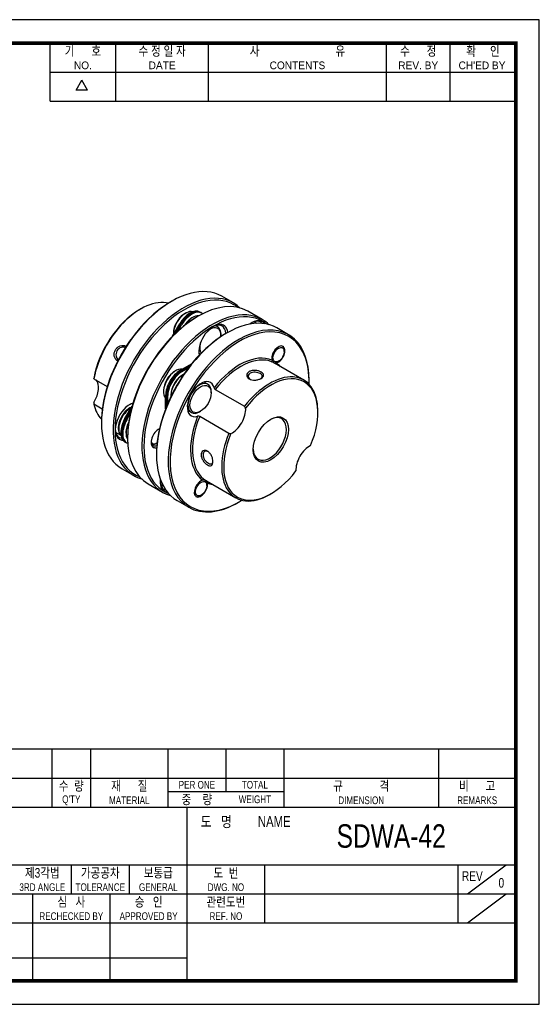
# Model space of a CAD drawing. Header units: millimetres. Extents: x 0 to 297, y 0 to 210.
# Tile 2 of 2: x 186 to 297, y 0 to 210. Entities that reach past the tile are written whole.
import ezdxf
from ezdxf.enums import TextEntityAlignment as Align

# ---------------------------------------------------------------- set-up
doc = ezdxf.new("R2010")
doc.units = ezdxf.units.MM
doc.header["$LTSCALE"] = 5
doc.layers.get('0').update_dxf_attribs({"linetype": 'CONTINUOUS'})
doc.layers.add('BM', color=2, linetype='CONTINUOUS')
doc.layers.add('D', color=7, linetype='CONTINUOUS')
doc.styles.get("Standard").update_dxf_attribs({"font": 'Gulim.ttf', "width": 0.8, "height": 3})

msp = doc.modelspace()

# ---------------------------------------------------------------- linework, layer by layer
for p, q in [((192.71392, 192.64074), (192.71392, 205)), ((206.72109, 192.64074), (206.72109, 205)), ((226.49591, 192.64074), (226.49591, 205)), ((264.39765, 192.64074), (264.39765, 205)), ((277.99284, 192.64074), (277.99284, 205)), ((192.71392, 198.82037), (291.58802, 198.82037)), ((198.25647, 194.97648), (199.49239, 197.11716)), ((200.72832, 194.97648), (199.49239, 197.11716)), ((200.72832, 194.97648), (198.25647, 194.97648)), ((192.71392, 192.64074), (291.58802, 192.64074)), ((292, 54.43705), (147.8086, 54.43705)), ((193.1259, 54.43705), (193.1259, 42.07779)), ((201.36541, 54.43705), (201.36541, 42.07779)), ((217.84443, 54.43705), (217.84443, 42.07779)), ((230.20369, 54.43705), (230.20369, 45.37359)), ((242.56295, 54.43705), (242.56295, 42.07779)), ((275.52098, 54.43705), (275.52098, 42.07779)), ((147.8086, 48.25742), (292, 48.25742)), ((217.84443, 45.37359), (242.56295, 45.37359)), ((147.8086, 42.07779), (292, 42.07779)), ((221.96418, 5), (221.96418, 42.07779)), ((147.8086, 29.71852), (292, 29.71852)), ((197.24565, 29.71852), (197.24565, 23.53889)), ((209.60492, 29.71852), (209.60492, 23.53889)), ((238.4432, 29.71852), (238.4432, 17.35926)), ((279.64074, 29.71852), (279.64074, 17.35926)), ((281.70061, 23.53889), (289.94012, 29.71852)), ((147.8086, 23.53889), (221.96418, 23.53889)), ((189.00615, 23.53889), (189.00615, 5)), ((205.48516, 23.53889), (205.48516, 5)), ((221.96418, 23.53889), (292, 23.53889)), ((281.70061, 17.35926), (289.94012, 23.53889)), ((147.8086, 17.35926), (292, 17.35926)), ((147.8086, 9.87984), (221.96418, 9.87984))]:
    msp.add_line(p, q)
msp.add_lwpolyline([(297, 210), (0, 210), (0, 0), (297, 0)], close=True)
msp.add_lwpolyline([(292, 205, 0.8, 0.8, 0), (5, 205, 0.8, 0.8, 0), (5, 5, 0.8, 0.8, 0), (292, 5, 0.8, 0.8, 0)], format="xyseb", close=True)
at = {"layer": 'BM', "ltscale": 25.4}
for p, q in [((218.69176, 149.97306), (218.47963, 149.85059)), ((231.79164, 149.59668), (229.31676, 151.02555)), ((212.04496, 148.29924), (211.83283, 148.17677)), ((221.5909, 147.4011), (221.37877, 147.27862)), ((224.88864, 147.51995), (224.67651, 147.64242)), ((225.10077, 147.39747), (224.88864, 147.51995)), ((225.10077, 147.39747), (225.28572, 147.29069)), ((237.94347, 146.04492), (234.90291, 147.80039)), ((218.80147, 142.46956), (220.34377, 145.14092)), ((219.45773, 143.11635), (220.5559, 145.01844)), ((219.45773, 143.11635), (220.5559, 145.01844)), ((220.5559, 145.01844), (220.34377, 145.14092)), ((220.76804, 144.89597), (220.5559, 145.01844)), ((223.14654, 146.50295), (222.9344, 146.38048)), ((224.27791, 146.7479), (224.06578, 146.62543)), ((236.83939, 145.23899), (236.25076, 145.57883)), ((219.00996, 143.17573), (219.00996, 142.93078)), ((220.06702, 143.68176), (220.76804, 144.89597)), ((228.43207, 144.51259), (228.00076, 144.7616)), ((229.15694, 142.66542), (229.15694, 142.91037)), ((230.42974, 143.19614), (230.2176, 143.07366)), ((243.52961, 142.81976), (241.05474, 144.24863)), ((224.50076, 138.69943), (224.65501, 138.61037)), ((242.63953, 139.23686), (242.63953, 139.48181)), ((220.41197, 135.16701), (222.88063, 136.59229)), ((246.80141, 133.13655), (240.57887, 136.72914)), ((241.22532, 137.03232), (241.43745, 137.15479)), ((219.49273, 135.14028), (219.2806, 135.01781)), ((220.6241, 135.04454), (220.41197, 135.16701)), ((220.6241, 135.04454), (222.52045, 136.13939)), ((222.52045, 136.13939), (220.6241, 135.04454)), ((220.6241, 135.04454), (220.83623, 134.92206)), ((222.18198, 135.69903), (220.83623, 134.92206)), ((202.0664, 133.42002), (202.03876, 133.48294)), ((202.0664, 133.42002), (204.91148, 131.77741)), ((221.04837, 134.24214), (220.83623, 134.11966)), ((226.3339, 132.25177), (225.54903, 132.70491)), ((247.93063, 132.84705), (247.93063, 133.09199)), ((216.91179, 130.91491), (216.91179, 130.66996)), ((227.05877, 130.4046), (227.05877, 130.64955)), ((227.93929, 131.13166), (234.16183, 127.53908)), ((202.03876, 128.37287), (202.0664, 127.97782)), ((210.33592, 128.01601), (210.18167, 128.10507)), ((217.34826, 127.00996), (217.34826, 129.86051)), ((217.56039, 129.73804), (217.34826, 129.86051)), ((217.56039, 127.54833), (217.56039, 129.73804)), ((217.56039, 129.73804), (217.77253, 129.61557)), ((217.56039, 129.73804), (217.56039, 127.54833)), ((217.77253, 129.61557), (217.77253, 128.06163)), ((218.46743, 130.01677), (218.46743, 129.77182)), ((203.84527, 126.95079), (202.0664, 127.97782)), ((208.67651, 124.93262), (210.21882, 127.60398)), ((208.88864, 124.81015), (209.98681, 126.71224)), ((208.88864, 124.81015), (209.98681, 126.71224)), ((209.92364, 127.19281), (209.71151, 127.07033)), ((222.04903, 126.64274), (222.8339, 126.18959)), ((224.5839, 126.36294), (224.79603, 126.48542)), ((234.40273, 127.16515), (234.16183, 127.53908)), ((249.80446, 126.25384), (249.80446, 126.49878)), ((203.66575, 124.19218), (203.66575, 123.94723)), ((208.88864, 124.81015), (208.67651, 124.93262)), ((209.10077, 124.68768), (208.88864, 124.81015)), ((209.10077, 124.68768), (209.80179, 125.90188)), ((230.82918, 121.76675), (224.60664, 125.35934)), ((206.68167, 122.0429), (207.65583, 121.48046)), ((207.3427, 122.96744), (207.3427, 122.72249)), ((208.89834, 122.06929), (208.89834, 121.82434)), ((208.88864, 119.80714), (208.67651, 119.92961)), ((209.10077, 119.68466), (208.88864, 119.80714)), ((209.25189, 120.96702), (209.25189, 120.72207)), ((230.82918, 121.76675), (231.27346, 121.7451)), ((209.28572, 119.57788), (209.10077, 119.68466)), ((215.15623, 119.55856), (215.36836, 119.68104)), ((215.40372, 117.41526), (215.40372, 117.17031)), ((208.06676, 114.21947), (210.54164, 112.7906)), ((226.07887, 111.6144), (232.30141, 108.02182)), ((213.65291, 110.99431), (216.69347, 109.23884)), ((216.25076, 110.93781), (216.83939, 110.59797)), ((226.13953, 110.65802), (226.13953, 110.90297)), ((219.80474, 107.44255), (222.27961, 106.01368)), ((224.72532, 108.45348), (224.93745, 108.57596)), ((232.90461, 107.06617), (233.11674, 107.18864)), ((239.55141, 108.73998), (239.76355, 108.86246))]:
    msp.add_line(p, q, dxfattribs=at)
for centre, radius, start, end in [((241.14692, 137.82166), 1.23137, 201.5095533, 242.5285227), ((228.2955, 131.66273), 0.63947, 196.3134368, 236.148533), ((224.32483, 124.78532), 0.63947, 63.8515322, 103.686498), ((225.42599, 110.61963), 1.18988, 56.722329, 99.239595)]:
    msp.add_arc(centre, radius, start, end, dxfattribs=at)
for centre, major_axis, start_param, end_param in [((218.69176, 132.62251), (10.625, 18.40304), 0, 3.141592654), ((221.16664, 131.19364), (-10.625, -18.40304), 2.994651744, 6.283185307), ((221.37877, 131.07117), (10.475, 18.14323), 0, 3.227973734), ((212.04496, 136.46004), (-7.25, -12.55737), 3.311298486, 5.265875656), ((218.47963, 132.74498), (-10.475, -18.14323), 3.926990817, 5.497787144), ((224.27791, 129.39735), (-10.625, -18.40304), 3.141592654, 6.283185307), ((221.37877, 131.07117), (10.475, 18.14323), 6.196804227, 6.283185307), ((211.83283, 136.58252), (-7.1, -12.29756), 3.926990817, 5.275592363), ((227.31847, 127.64188), (10.625, 18.40304), 0, 3.288533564), ((227.5306, 127.51941), (10.475, 18.14323), 0, 3.227973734), ((230.42974, 125.84559), (10.625, 18.40304), 0, 3.141592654), ((221.5909, 144.42088), (1.825, 3.16099), 0.154864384, 2.389238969), ((221.37877, 144.54336), (-1.675, -2.90119), 3.926990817, 5.497787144), ((222.51014, 143.89016), (-2.16637, -3.75226), 3.141592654, 4.71238898), ((222.72227, 143.76769), (-2.16637, -3.75226), 3.141592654, 4.71238898), ((222.72227, 143.76769), (-2.16637, -3.75226), 3.141592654, 4.71238898), ((222.9344, 143.64521), (-2.16637, -3.75226), 3.141592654, 4.71238898), ((224.06578, 129.51982), (-10.475, -18.14323), 3.926990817, 5.497787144), ((232.90461, 124.41672), (-10.625, -18.40304), 2.35619449, 6.283185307), ((233.11674, 124.29424), (10.475, 18.14323), 0, 3.96164711), ((222.9344, 143.64521), (1.675, 2.90119), 0.785398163, 1.515482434), ((223.14654, 143.52274), (-1.825, -3.16099), 3.396625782, 4.606385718), ((227.5306, 140.9916), (-2.2, -3.81051), 2.504121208, 5.721294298), ((227.31847, 141.11407), (-2.05, -3.5507), 2.441663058, 3.891043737), ((235.7806, 141.80882), (-2.2, -3.81051), 2.87162554, 4.087421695), ((235.56847, 141.9313), (-2.05, -3.5507), 2.958956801, 3.891043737), ((227.31847, 127.64188), (10.625, 18.40304), 6.136244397, 6.283185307), ((227.5306, 127.51941), (10.475, 18.14323), 6.196804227, 6.283185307), ((230.2176, 125.96806), (-10.475, -18.14323), 3.926990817, 5.497787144), ((226.8942, 141.35902), (1.6, 2.77128), 0, 1.169900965), ((226.68207, 141.4815), (-1.75, -3.03109), 2.35619449, 3.477878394), ((226.8942, 141.35902), (1.6, 2.77128), 5.402386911, 6.283185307), ((226.8942, 141.35902), (1.6, 2.77128), 1.971691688, 2.887933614), ((233.11674, 124.29424), (10.475, 18.14323), 5.463130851, 6.283185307), ((227.31847, 141.11407), (-2.05, -3.5507), 5.533734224, 5.805242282), ((226.68207, 141.4815), (-1.75, -3.03109), 5.946899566, 6.129279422), ((233.11674, 124.29424), (7.4, 12.81718), 0.067432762, 1.331473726), ((241.36674, 138.58366), (-1, -1.73205), 0.522011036, 5.761174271), ((241.22532, 138.66531), (1, 1.73205), 5.497787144, 6.212415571), ((233.32887, 124.17177), (7.25, 12.55737), 0.065574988, 1.338884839), ((233.32887, 124.17177), (7.25, 12.55737), 0, 0.065574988), ((241.22532, 138.66531), (1, 1.73205), 3.243674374, 3.926990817), ((233.11674, 124.29424), (7.4, 12.81718), 6.081496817, 6.215752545), ((219.49273, 132.16007), (-1.825, -3.16099), 3.336894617, 6.087883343), ((219.2806, 132.28254), (-1.675, -2.90119), 3.926990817, 5.497787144), ((220.41197, 131.62935), (-2.16637, -3.75226), 3.926990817, 5.497787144), ((220.6241, 131.50687), (-2.16637, -3.75226), 3.926990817, 5.497787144), ((220.6241, 131.50687), (2.16637, 3.75226), 0.785398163, 2.35619449), ((220.83623, 131.3844), (2.16637, 3.75226), 0.785398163, 2.35619449), ((239.76355, 120.45671), (-7.1, -12.29756), 1.792991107, 4.4901942), ((200.16557, 129.84642), (-2.05, -3.5507), 1.487887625, 2.977975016), ((221.04837, 131.26192), (-1.825, -3.16099), 3.871650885, 5.553127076), ((220.83623, 131.3844), (-1.675, -2.90119), 3.926990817, 5.497787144), ((224.86674, 129.05738), (2.05, 3.5507), 5.739239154, 9.968724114), ((224.5839, 129.22068), (-1.75, -3.03109), 2.35619449, 6.283185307), ((239.55141, 120.57918), (-7.25, -12.55737), 2.35619449, 4.480477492), ((209.71151, 124.33507), (-2.2, -3.81051), 3.703483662, 6.283185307), ((209.49938, 124.45754), (2.05, 3.5507), 0.477943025, 0.749451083), ((212.04496, 136.46004), (7.25, 12.55737), 2.588105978, 2.971886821), ((209.71151, 124.33507), (1.75, 3.03109), 0.632828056, 2.836354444), ((209.92364, 124.21259), (1.825, 3.16099), 0.752353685, 2.98672827), ((209.71151, 124.33507), (-1.675, -2.90119), 3.926990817, 5.497787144), ((224.5839, 129.22068), (-1.75, -3.03109), 0, 0.785398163), ((231.51355, 125.21985), (-2.05, -3.5507), 0.702489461, 2.439103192), ((210.84288, 123.68187), (-2.16637, -3.75226), 4.71238898, 6.283185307), ((211.05501, 123.5594), (-2.16637, -3.75226), 4.71238898, 6.283185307), ((211.05501, 123.5594), (-2.16637, -3.75226), 4.71238898, 6.283185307), ((211.26714, 123.43692), (-2.16637, -3.75226), 4.71238898, 6.283185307), ((211.47927, 123.31445), (1.825, 3.16099), 1.676799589, 2.886559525), ((211.26714, 123.43692), (-1.675, -2.90119), 4.767702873, 5.497787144), ((233.11674, 124.29424), (-7.4, -12.81718), 4.951711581, 6.215752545), ((233.32887, 124.17177), (7.25, 12.55737), 1.802707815, 3.141592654), ((239.55141, 120.57918), (2.5, 4.33013), 2.39033885, 6.283185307), ((239.55141, 120.57918), (2.5, 4.33013), 0, 0.751253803), ((209.49938, 124.45754), (2.05, 3.5507), 2.392141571, 3.382525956), ((215.86334, 120.78331), (-1.15, -1.99186), 3.816560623, 6.283185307), ((215.6512, 120.90578), (-1, -1.73205), 3.655860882, 3.854550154), ((215.36836, 121.06908), (0.85, 1.47224), 0.221405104, 0.423271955), ((209.71151, 124.33507), (-2.2, -3.81051), 0, 0.290705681), ((215.6512, 120.90578), (-1, -1.73205), 5.570227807, 6.283185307), ((215.36836, 121.06908), (0.85, 1.47224), 2.718320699, 4.06879721), ((239.76355, 120.45671), (7.1, 12.29756), 1.792991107, 4.4901942), ((239.55141, 120.57918), (7.25, 12.55737), 1.802707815, 3.926990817), ((215.15623, 121.19156), (-1, -1.73205), 0.250086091, 0.785398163), ((215.6512, 120.90578), (-1, -1.73205), 0, 0.663604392), ((215.86334, 120.78331), (-1.15, -1.99186), 0, 0.525727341), ((248.01355, 115.69357), (2.05, 3.5507), 0.702489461, 2.439103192), ((221.16664, 131.19364), (-10.625, -18.40304), 0, 0.14694091), ((219.2806, 113.22999), (-2.2, -3.81051), 5.337356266, 6.283185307), ((219.06847, 113.35246), (-2.05, -3.5507), 5.533734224, 6.283185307), ((224.86674, 110.00482), (1, 1.73205), 0.522011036, 5.761174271), ((224.72532, 110.08647), (1, 1.73205), 5.497787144, 6.195284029), ((219.06847, 113.35246), (-2.05, -3.5507), 0, 0.182635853), ((219.2806, 113.22999), (-2.2, -3.81051), 0, 0.269967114), ((233.11674, 124.29424), (-7.4, -12.81718), 0.067432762, 0.20168849), ((224.72532, 110.08647), (1, 1.73205), 3.21236239, 3.926990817), ((232.90461, 124.41672), (-10.625, -18.40304), 0, 0.785398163)]:
    msp.add_ellipse(centre, major_axis=major_axis, ratio=0.577350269, start_param=start_param, end_param=end_param, dxfattribs=at)
for centre, major_axis in [((241.43745, 138.54284), (-0.85, -1.47224)), ((224.79603, 129.09821), (1.6, 2.77128)), ((239.76355, 120.45671), (-2.65, -4.58993)), ((224.93745, 109.964), (-0.85, -1.47224))]:
    msp.add_ellipse(centre, major_axis=major_axis, ratio=0.577350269, dxfattribs=at)
for points, knots in [([(207.06053, 137.25465), (206.89559, 137.35009), (206.60148, 137.61824), (206.37515, 138.22835), (206.36318, 138.9196), (206.62217, 139.59071), (207.07372, 140.15099), (207.67849, 140.48599), (208.32088, 140.59532), (208.73493, 140.46319), (208.925, 140.34286), (208.95323, 140.3233)], [0, 0, 0, 0, 0.0619154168, 0.1242609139, 0.1869701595, 0.2500144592, 0.3129322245, 0.3756904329, 0.4381141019, 0.5001528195, 0.5113756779, 0.5113756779, 0.5113756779, 0.5113756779]), ([(208.78526, 140.07116), (208.5159, 140.20176), (207.8019, 140.23415), (206.8524, 139.45804), (206.65439, 138.24446), (207.04304, 137.64068), (207.2938, 137.47342)], [0.5090349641, 0.5090349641, 0.5090349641, 0.5090349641, 0.6250584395, 0.7499715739, 0.8749684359, 0.9919113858, 0.9919113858, 0.9919113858, 0.9919113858]), ([(240.99855, 136.79441), (240.93623, 136.77783), (240.88419, 136.7619), (240.79424, 136.73603), (240.75694, 136.72611), (240.65955, 136.70714), (240.61383, 136.70895), (240.57887, 136.72914)], [0, 0, 0, 0, 0.25, 0.25, 0.5, 0.5, 1, 1, 1, 1]), ([(237.71581, 134.85919), (237.8807, 134.76386), (238.15155, 134.54713), (238.26902, 134.17762), (238.13659, 133.80556), (237.72115, 133.48027), (237.1316, 133.22498), (236.42578, 133.11336), (235.72016, 133.14379), (235.13391, 133.36478), (234.72746, 133.71691), (234.61147, 134.16131), (234.74405, 134.60409), (235.1598, 134.95965), (235.75, 135.18429), (236.45579, 135.22496), (237.16066, 135.12018), (237.55121, 134.95436), (237.71581, 134.85919)], [0, 0, 0, 0, 0.061915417, 0.124260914, 0.18697016, 0.250014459, 0.312932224, 0.375690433, 0.438114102, 0.500152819, 0.561935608, 0.624315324, 0.687085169, 0.750079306, 0.813026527, 0.875850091, 0.938192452, 1, 1, 1, 1]), ([(237.5008, 134.51598), (237.22399, 134.67581), (236.44091, 134.9085), (235.26538, 134.69541), (234.77799, 133.94967), (235.11654, 133.42919), (235.4299, 133.26336), (235.45705, 133.2502)], [0, 0, 0, 0, 0.1248995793, 0.249913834, 0.3749216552, 0.4998330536, 0.5112664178, 0.5112664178, 0.5112664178, 0.5112664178]), ([(237.5851, 133.43388), (237.81041, 133.58468), (238.08522, 133.97046), (237.77791, 134.35598), (237.5008, 134.51598)], [0.7632719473, 0.7632719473, 0.7632719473, 0.7632719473, 0.8749684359, 1, 1, 1, 1]), ([(226.26676, 117.97488), (226.43177, 117.87945), (226.75488, 117.61417), (227.13362, 117.01916), (227.38962, 116.35209), (227.46362, 115.71395), (227.38993, 115.19111), (227.13368, 114.89063), (226.75452, 114.80737), (226.27001, 114.99705), (225.76183, 115.38049), (225.31898, 115.93872), (225.0018, 116.57048), (224.90176, 117.19363), (225.00232, 117.73131), (225.31998, 118.06681), (225.76317, 118.18796), (226.10205, 118.07015), (226.26676, 117.97488)], [0, 0, 0, 0, 0.061915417, 0.124260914, 0.18697016, 0.250014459, 0.312932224, 0.375690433, 0.438114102, 0.500152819, 0.561935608, 0.624315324, 0.687085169, 0.750079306, 0.813026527, 0.875850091, 0.938192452, 1, 1, 1, 1]), ([(226.45649, 117.83616), (226.17967, 117.99599), (225.58661, 118.02848), (225.18339, 117.23447), (225.58552, 116.10988), (226.4755, 115.2657), (227.216, 115.15379), (227.41373, 115.57532), (227.43447, 115.83691)], [0, 0, 0, 0, 0.1248995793, 0.249913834, 0.3749216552, 0.4998330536, 0.6250584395, 0.7342683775, 0.7342683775, 0.7342683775, 0.7342683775]), ([(226.07887, 111.6144), (226.1137, 111.5943), (226.13792, 111.55637), (226.18124, 111.43073), (226.1984, 111.34349), (226.23218, 111.21832)], [0, 0, 0, 0, 0.5, 0.5, 1, 1, 1, 1])]:
    msp.add_open_spline(points, degree=3, knots=knots, dxfattribs=at)
msp.add_open_spline([(207.15611, 137.20464), (207.12365, 137.21988), (207.09176, 137.23658), (207.06053, 137.25465)], degree=3, dxfattribs=at)

# ---------------------------------------------------------------- texts
at = {"layer": 'D', "width": 0.8}
for s, height, p in [('기      호', 2.059877, (199.71751, 203.3521)), ('수 정 일 자', 2.059877, (216.6085, 203.3521)), ('사                           유', 2.0598771, (245.44678, 203.3521)), ('수      정', 2.059877, (271.19524, 203.3521)), ('확     인', 2.059877, (284.99642, 203.3521)), ('수  량', 2.059877, (197.24565, 46.60952)), ('재      질', 2.059877, (209.60492, 46.60952)), ('PER ONE', 1.647902, (224.02406, 46.8155)), ('TOTAL', 1.647902, (236.38332, 46.8155)), ('규             격', 2.0598771, (259.04197, 46.60952)), ('비      고', 2.059877, (283.76049, 46.60952)), ("Q'TY", 1.647902, (197.24565, 43.5197)), ('MATERIAL', 1.647902, (209.60492, 43.5197)), ('중    량', 2.059877, (224.02406, 43.72569)), ('WEIGHT', 1.647902, (236.38332, 43.72569)), ('DIMENSION', 1.647902, (259.04197, 43.5197)), ('REMARKS', 1.647902, (283.76049, 43.5197)), ('도   명', 2.307062, (228.14381, 38.98797)), ('NAME', 2.307062, (240.50307, 38.98797)), ('SDWA-42', 5, (265.42755, 35.89816)), ('제3각법', 2.059877, (191.06602, 28.07062)), ('가공공차', 2.059877, (203.42529, 28.07062)), ('보통급', 2.059877, (215.78455, 28.07062)), ('도  번', 2.059877, (230.20369, 28.07062)), ('REV', 2.059877, (282.73055, 27.34967)), ('3RD ANGLE', 1.647902, (191.06602, 24.98081)), ('TOLERANCE', 1.647902, (203.42529, 24.98081)), ('GENERAL', 1.647902, (215.78455, 24.98081)), ('DWG. NO', 1.647902, (230.20369, 24.98081)), ('0', 2.05988, (288.91018, 25.90775)), ('심   사', 2.059877, (197.24565, 21.89099)), ('승   인', 2.059877, (213.72467, 21.89099)), ('관련도번', 2.059877, (230.20369, 21.89099)), ('REF. NO', 1.647902, (230.20369, 18.80118))]:
    msp.add_text(s, height=height, dxfattribs=at).set_placement(p, align=Align.MIDDLE)
at = {"layer": 'D'}
for s, p in [('NO.', (199.71751, 200.26228)), ('DATE', (216.6085, 200.26228)), ('CONTENTS', (245.44678, 200.26228)), ('REV. BY', (271.19524, 200.26228)), ("CH'ED BY", (284.79043, 200.26228))]:
    msp.add_text(s, height=1.647902, dxfattribs=at).set_placement(p, align=Align.MIDDLE)
at = {"layer": 'D', "width": 0.8}
for s, p in [('RECHECKED BY', (197.24565, 17.97719)), ('APPROVED BY', (213.72467, 17.97719))]:
    msp.add_text(s, height=1.6479017, dxfattribs=at).set_placement(p, align=Align.CENTER)

doc.saveas('drawing.dxf')
